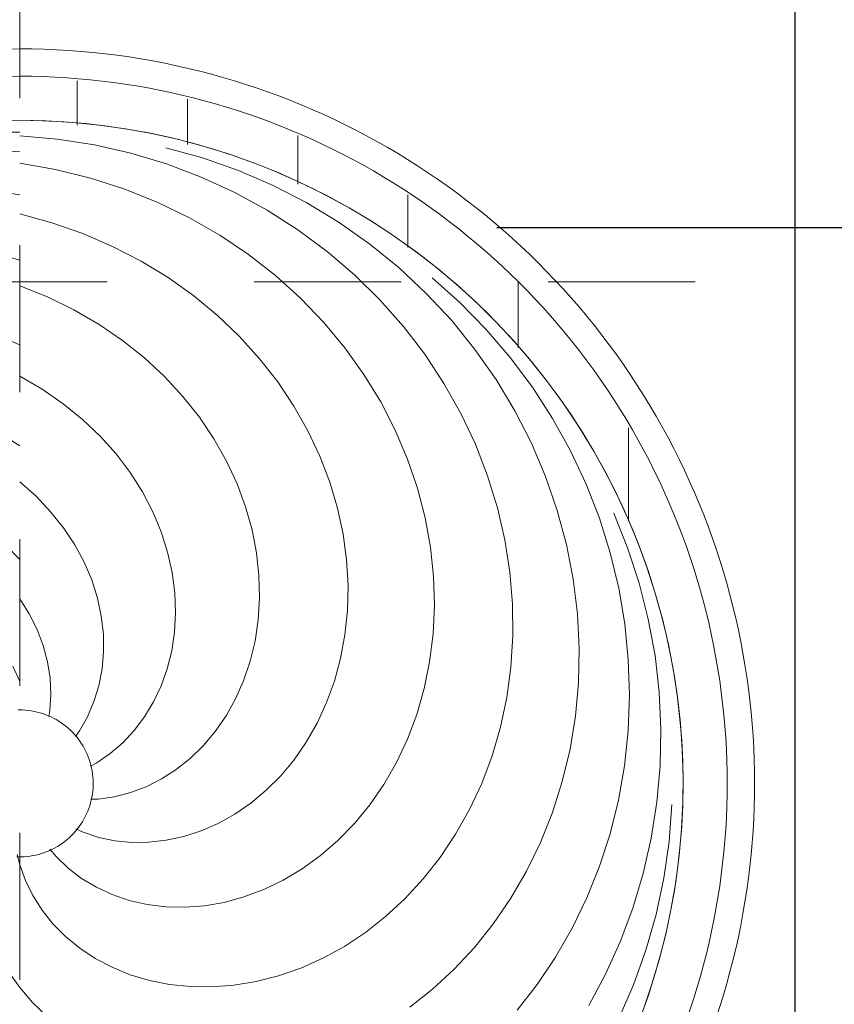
# Model space of a CAD drawing. Header units: metres. Extents: x -31 to 96, y -24 to 31.
# Tile 57 of 155: x -14.157 to -13.603, y 1.462 to 2.132. Entities that reach past the tile are written whole.
import ezdxf

# ---------------------------------------------------------------- set-up
doc = ezdxf.new("R2010")
doc.units = ezdxf.units.M
doc.linetypes.add('Oculta', pattern=[0.007144, 0.004763, -0.002381])
for name, color, linetype, lineweight in [('A-CLNG-PATT', 13, 'Continuous', 18), ('A-DETL-HDLN', 90, 'Oculta', 18), ('E-LITE-EQPM', 33, 'Continuous', 18)]:
    doc.layers.add(name, color=color, linetype=linetype, lineweight=lineweight)
pattern_1 = [(0, (-1.609, -14.157), (0, 0.075), [])]

# ---------------------------------------------------------------- blocks, each defined once
blk = doc.blocks.new('FP_32-PLANTA DE TETO - LUMINOTÉCNICO')
at = {"layer": 'E-LITE-EQPM'}
for p, q in [((-0.1358, 0), (-0.14586, -0.0087)), ((-0.05215, 0), (-0.06281, -0.00385)), ((0.11857, -0.00649), (0.12886, 0)), ((0.19863, -0.01109), (0.2084, 0)), ((0.27148, -0.01528), (0.28031, 0)), ((0.33435, -0.0189), (0.34189, 0)), ((0.38488, -0.02182), (0.39083, 0)), ((0.42107, -0.02438), (0.4253, 0)), ((0.44179, -0.02554), (0.444, 0)), ((-0.06281, -0.00385), (-0.07313, -0.00893)), ((0.10791, -0.01182), (0.11857, -0.00649)), ((-0.14586, -0.0087), (-0.15525, -0.01857)), ((-0.07313, -0.00893), (-0.08301, -0.01521)), ((0.097, -0.01596), (0.10791, -0.01182)), ((0.18818, -0.02106), (0.19863, -0.01109)), ((-0.08301, -0.01521), (-0.09232, -0.02265)), ((0.04867, -0.01989), (0.05284, -0.02059)), ((0.07481, -0.02066), (0.08593, -0.01891)), ((0.08593, -0.01891), (0.097, -0.01596)), ((0.26168, -0.02954), (0.27148, -0.01528)), ((0.32559, -0.03693), (0.33435, -0.0189)), ((-0.09232, -0.02265), (-0.10097, -0.0312)), ((-0.0466, -0.02475), (-0.05444, -0.03296)), ((-0.04152, -0.02049), (-0.0466, -0.02475)), ((0.05284, -0.02059), (0.06374, -0.02122)), ((0.06374, -0.02122), (0.07481, -0.02066)), ((0.17715, -0.02987), (0.18818, -0.02106)), ((0.3775, -0.04293), (0.38488, -0.02182)), ((0.41519, -0.04823), (0.42107, -0.02438)), ((0.43785, -0.0508), (0.44179, -0.02554)), ((-0.10097, -0.0312), (-0.10886, -0.0408)), ((-0.05444, -0.03296), (-0.06143, -0.04213)), ((0.16565, -0.03748), (0.17715, -0.02987)), ((0.25101, -0.04272), (0.26168, -0.02954)), ((-0.02778, -0.0382), (-0.03005, -0.04322)), ((0.03518, -0.03801), (0.03897, -0.04072)), ((0.15379, -0.04386), (0.16565, -0.03748)), ((0.3157, -0.05399), (0.32559, -0.03693)), ((-0.10886, -0.0408), (-0.11588, -0.05138)), ((-0.06143, -0.04213), (-0.06748, -0.05218)), ((-0.03005, -0.04322), (-0.0335, -0.05378)), ((0.03897, -0.04072), (0.04858, -0.04611)), ((0.04858, -0.04611), (0.05887, -0.0505)), ((0.14168, -0.049), (0.15379, -0.04386)), ((0.23956, -0.05475), (0.25101, -0.04272)), ((0.36876, -0.06324), (0.3775, -0.04293)), ((-0.11588, -0.05138), (-0.12195, -0.06287)), ((-0.06748, -0.05218), (-0.0725, -0.06302)), ((-0.00761, -0.04835), (-0.00744, -0.05343)), ((-0.00744, -0.05343), (-0.00585, -0.06441)), ((0.01497, -0.04816), (0.01731, -0.05252)), ((0.01731, -0.05252), (0.02357, -0.06164)), ((0.05887, -0.0505), (0.06974, -0.05382)), ((0.11712, -0.05552), (0.12941, -0.05289)), ((0.12941, -0.05289), (0.14168, -0.049)), ((0.40772, -0.07145), (0.41519, -0.04823)), ((0.4322, -0.07564), (0.43785, -0.0508)), ((-0.0335, -0.05378), (-0.0358, -0.06482)), ((0.06974, -0.05382), (0.0811, -0.05603)), ((0.0811, -0.05603), (0.09285, -0.05706)), ((0.09285, -0.05706), (0.10489, -0.0569)), ((0.10489, -0.0569), (0.11712, -0.05552)), ((0.22745, -0.06558), (0.23956, -0.05475)), ((0.30475, -0.07), (0.3157, -0.05399)), ((-0.12195, -0.06287), (-0.12698, -0.07518)), ((-0.0725, -0.06302), (-0.07644, -0.07456)), ((-0.0358, -0.06482), (-0.03693, -0.07622)), ((-0.00585, -0.06441), (-0.00304, -0.0753)), ((0.02357, -0.06164), (0.0309, -0.07015)), ((0.21476, -0.07517), (0.22745, -0.06558)), ((0.35873, -0.08264), (0.36876, -0.06324)), ((0.0309, -0.07015), (0.03923, -0.07796)), ((0.29284, -0.08489), (0.30475, -0.07)), ((0.39872, -0.0939), (0.40772, -0.07145)), ((-0.12698, -0.07518), (-0.1309, -0.08822)), ((-0.07644, -0.07456), (-0.07921, -0.0867)), ((-0.03693, -0.07622), (-0.03685, -0.08789)), ((-0.00304, -0.0753), (0.00099, -0.08601)), ((0.03923, -0.07796), (0.0485, -0.08497)), ((0.20162, -0.0835), (0.21476, -0.07517)), ((0.42488, -0.09993), (0.4322, -0.07564)), ((-0.07921, -0.0867), (-0.08077, -0.09933)), ((0.00099, -0.08601), (0.00622, -0.09643)), ((0.0485, -0.08497), (0.05864, -0.09111)), ((0.18814, -0.09053), (0.20162, -0.0835)), ((0.28008, -0.09861), (0.29284, -0.08489)), ((0.34749, -0.10105), (0.35873, -0.08264)), ((-0.1309, -0.08822), (-0.13364, -0.1019)), ((-0.03685, -0.08789), (-0.03553, -0.09972)), ((0.05864, -0.09111), (0.06957, -0.09628)), ((0.17442, -0.09625), (0.18814, -0.09053)), ((-0.08077, -0.09933), (-0.08107, -0.11236)), ((-0.03553, -0.09972), (-0.03296, -0.11159)), ((0.00622, -0.09643), (0.01263, -0.10643)), ((0.06957, -0.09628), (0.08122, -0.10043)), ((0.08122, -0.10043), (0.09348, -0.10349)), ((0.16058, -0.10066), (0.17442, -0.09625)), ((0.26657, -0.11109), (0.28008, -0.09861)), ((0.38826, -0.11548), (0.39872, -0.0939)), ((0.41594, -0.12356), (0.42488, -0.09993)), ((0.42901, -0.12442), (0.43593, -0.09949)), ((-0.13364, -0.1019), (-0.13514, -0.1161)), ((0.01263, -0.10643), (0.02017, -0.11593)), ((0.09348, -0.10349), (0.10626, -0.10539)), ((0.10626, -0.10539), (0.11947, -0.1061)), ((0.11947, -0.1061), (0.133, -0.10557)), ((0.133, -0.10557), (0.14674, -0.10376)), ((0.14674, -0.10376), (0.16058, -0.10066)), ((0.33514, -0.11839), (0.34749, -0.10105)), ((-0.08107, -0.11236), (-0.08007, -0.12565)), ((-0.03296, -0.11159), (-0.02913, -0.1234)), ((0.25241, -0.12228), (0.26657, -0.11109)), ((-0.13514, -0.1161), (-0.13534, -0.13073)), ((0.02017, -0.11593), (0.02881, -0.12482)), ((0.32176, -0.13457), (0.33514, -0.11839)), ((0.37641, -0.13607), (0.38826, -0.11548)), ((-0.08007, -0.12565), (-0.07774, -0.13911)), ((-0.02913, -0.1234), (-0.02406, -0.13503)), ((0.02881, -0.12482), (0.03849, -0.13299)), ((0.23771, -0.13216), (0.25241, -0.12228)), ((0.40546, -0.1464), (0.41594, -0.12356)), ((0.42041, -0.1488), (0.42901, -0.12442)), ((-0.13534, -0.13073), (-0.13421, -0.14567)), ((0.03849, -0.13299), (0.04915, -0.14036)), ((0.22259, -0.14069), (0.23771, -0.13216)), ((-0.07774, -0.13911), (-0.07407, -0.1526)), ((-0.02406, -0.13503), (-0.01774, -0.14637)), ((0.04915, -0.14036), (0.06072, -0.14683)), ((0.20716, -0.14785), (0.22259, -0.14069)), ((0.30745, -0.14953), (0.32176, -0.13457)), ((0.36326, -0.1556), (0.37641, -0.13607)), ((-0.13421, -0.14567), (-0.13171, -0.16081)), ((-0.01774, -0.14637), (-0.0102, -0.15731)), ((0.06072, -0.14683), (0.07314, -0.15233)), ((0.39348, -0.16834), (0.40546, -0.1464)), ((-0.07407, -0.1526), (-0.06904, -0.16601)), ((0.07314, -0.15233), (0.08631, -0.15678)), ((0.17585, -0.15805), (0.19154, -0.15364)), ((0.19154, -0.15364), (0.20716, -0.14785)), ((0.29233, -0.16321), (0.30745, -0.14953)), ((0.41016, -0.17249), (0.42041, -0.1488)), ((-0.13171, -0.16081), (-0.12781, -0.17602)), ((-0.0102, -0.15731), (-0.00148, -0.16775)), ((0.08631, -0.15678), (0.10014, -0.16011)), ((0.10014, -0.16011), (0.11455, -0.16225)), ((0.16019, -0.16109), (0.17585, -0.15805)), ((0.34892, -0.17395), (0.36326, -0.1556)), ((-0.06904, -0.16601), (-0.06266, -0.17923)), ((0.11455, -0.16225), (0.12943, -0.16316)), ((0.12943, -0.16316), (0.14468, -0.16279)), ((0.14468, -0.16279), (0.16019, -0.16109)), ((0.2765, -0.17555), (0.29233, -0.16321)), ((-0.00148, -0.16775), (0.00838, -0.17758)), ((0.33347, -0.19105), (0.34892, -0.17395)), ((0.38009, -0.18927), (0.39348, -0.16834)), ((0.39834, -0.19538), (0.41016, -0.17249)), ((-0.12781, -0.17602), (-0.12252, -0.19119)), ((-0.06266, -0.17923), (-0.05494, -0.19212)), ((0.00838, -0.17758), (0.01935, -0.18669)), ((0.26006, -0.18653), (0.2765, -0.17555)), ((0.01935, -0.18669), (0.03135, -0.19499)), ((0.24314, -0.1961), (0.26006, -0.18653)), ((-0.12252, -0.19119), (-0.11582, -0.20619)), ((-0.05494, -0.19212), (-0.04591, -0.20457)), ((0.31703, -0.20683), (0.33347, -0.19105)), ((0.36539, -0.20909), (0.38009, -0.18927)), ((0.03135, -0.19499), (0.04432, -0.20239)), ((0.22586, -0.20424), (0.24314, -0.1961)), ((0.38501, -0.21735), (0.39834, -0.19538)), ((-0.11582, -0.20619), (-0.10771, -0.22091)), ((-0.04591, -0.20457), (-0.0356, -0.21647)), ((0.04432, -0.20239), (0.0582, -0.2088)), ((0.20832, -0.21094), (0.22586, -0.20424)), ((0.2997, -0.22121), (0.31703, -0.20683)), ((0.0582, -0.2088), (0.07289, -0.21413)), ((0.07289, -0.21413), (0.08832, -0.21832)), ((0.19065, -0.21619), (0.20832, -0.21094)), ((0.34945, -0.22771), (0.36539, -0.20909)), ((-0.10771, -0.22091), (-0.09823, -0.23521)), ((-0.0356, -0.21647), (-0.02404, -0.2277)), ((0.08832, -0.21832), (0.10438, -0.2213)), ((0.15539, -0.22239), (0.17297, -0.22)), ((0.17297, -0.22), (0.19065, -0.21619)), ((0.37024, -0.23829), (0.38501, -0.21735)), ((-0.02404, -0.2277), (-0.0113, -0.23814)), ((0.10438, -0.2213), (0.12099, -0.223)), ((0.12099, -0.223), (0.13802, -0.22338)), ((0.13802, -0.22338), (0.15539, -0.22239)), ((0.28161, -0.23415), (0.2997, -0.22121)), ((0.33238, -0.24505), (0.34945, -0.22771)), ((0.26288, -0.24559), (0.28161, -0.23415)), ((-0.09823, -0.23521), (-0.0874, -0.24899)), ((-0.0113, -0.23814), (0.00257, -0.2477)), ((0.35412, -0.25809), (0.37024, -0.23829)), ((0.00257, -0.2477), (0.0175, -0.25628)), ((0.24363, -0.25551), (0.26288, -0.24559)), ((0.3143, -0.26102), (0.33238, -0.24505)), ((-0.0874, -0.24899), (-0.07525, -0.26213)), ((0.0175, -0.25628), (0.0334, -0.26377)), ((0.22398, -0.26387), (0.24363, -0.25551)), ((0.2953, -0.27555), (0.3143, -0.26102)), ((0.33674, -0.27665), (0.35412, -0.25809)), ((-0.14916, -0.26543), (-0.13692, -0.28085)), ((-0.07525, -0.26213), (-0.06183, -0.27451)), ((0.0334, -0.26377), (0.0502, -0.27009)), ((0.20407, -0.27066), (0.22398, -0.26387)), ((-0.06183, -0.27451), (-0.0472, -0.28602)), ((0.0502, -0.27009), (0.06779, -0.27516)), ((0.18402, -0.27588), (0.20407, -0.27066)), ((-0.13692, -0.28085), (-0.12331, -0.29554)), ((0.06779, -0.27516), (0.08608, -0.27891)), ((0.08608, -0.27891), (0.10495, -0.28127)), ((0.10495, -0.28127), (0.1243, -0.28219)), ((0.14401, -0.28162), (0.16396, -0.27953)), ((0.16396, -0.27953), (0.18402, -0.27588)), ((0.27551, -0.2886), (0.2953, -0.27555)), ((0.3182, -0.2939), (0.33674, -0.27665)), ((0.33038, -0.29961), (0.34725, -0.28068)), ((-0.0472, -0.28602), (-0.03143, -0.29655)), ((0.1243, -0.28219), (0.14401, -0.28162)), ((0.25505, -0.30011), (0.27551, -0.2886)), ((0.29862, -0.30974), (0.3182, -0.2939)), ((-0.12331, -0.29554), (-0.1084, -0.3094)), ((-0.03143, -0.29655), (-0.01459, -0.30602)), ((0.23404, -0.31003), (0.25505, -0.30011)), ((0.31228, -0.31735), (0.33038, -0.29961)), ((-0.01459, -0.30602), (0.00323, -0.31432)), ((-0.1084, -0.3094), (-0.09223, -0.32231)), ((0.00323, -0.31432), (0.02195, -0.32136)), ((0.21262, -0.31836), (0.23404, -0.31003)), ((0.2781, -0.32411), (0.29862, -0.30974)), ((0.02195, -0.32136), (0.04146, -0.32708)), ((0.1909, -0.32505), (0.21262, -0.31836)), ((0.29306, -0.3338), (0.31228, -0.31735)), ((-0.09223, -0.32231), (-0.07488, -0.33417)), ((0.04146, -0.32708), (0.06166, -0.3314)), ((0.16902, -0.33011), (0.1909, -0.32505)), ((0.25676, -0.33695), (0.2781, -0.32411)), ((-0.07488, -0.33417), (-0.05643, -0.34487)), ((0.06166, -0.3314), (0.08245, -0.33425)), ((0.08245, -0.33425), (0.1037, -0.33559)), ((0.12529, -0.33536), (0.14711, -0.33355)), ((0.14711, -0.33355), (0.16902, -0.33011)), ((0.27282, -0.34889), (0.29306, -0.3338)), ((-0.15116, -0.33852), (-0.13365, -0.35212)), ((0.1037, -0.33559), (0.12529, -0.33536)), ((0.23473, -0.34819), (0.25676, -0.33695)), ((-0.05643, -0.34487), (-0.03698, -0.35433)), ((0.21212, -0.35781), (0.23473, -0.34819)), ((-0.13365, -0.35212), (-0.11501, -0.3646)), ((-0.03698, -0.35433), (-0.01661, -0.36246)), ((0.25165, -0.36256), (0.27282, -0.34889)), ((0.18908, -0.36576), (0.21212, -0.35781)), ((-0.11501, -0.3646), (-0.09534, -0.37588)), ((-0.01661, -0.36246), (0.00457, -0.36917)), ((0.16573, -0.37203), (0.18908, -0.36576)), ((0.22968, -0.37473), (0.25165, -0.36256)), ((0.00457, -0.36917), (0.02645, -0.37441)), ((0.02645, -0.37441), (0.04892, -0.3781)), ((0.1422, -0.3766), (0.16573, -0.37203)), ((0.20701, -0.38535), (0.22968, -0.37473)), ((-0.09534, -0.37588), (-0.07471, -0.38586)), ((0.04892, -0.3781), (0.07185, -0.3802)), ((0.07185, -0.3802), (0.09513, -0.38067)), ((0.09513, -0.38067), (0.11862, -0.37948)), ((0.11862, -0.37948), (0.1422, -0.3766)), ((-0.14787, -0.38711), (-0.12667, -0.39857)), ((-0.07471, -0.38586), (-0.05323, -0.39446)), ((0.18376, -0.39439), (0.20701, -0.38535)), ((-0.05323, -0.39446), (-0.031, -0.40163)), ((0.16006, -0.4018), (0.18376, -0.39439)), ((-0.12667, -0.39857), (-0.10459, -0.40862)), ((-0.031, -0.40163), (-0.00813, -0.4073)), ((0.13603, -0.40756), (0.16006, -0.4018)), ((-0.15687, -0.40756), (-0.13391, -0.41759)), ((-0.10459, -0.40862), (-0.08173, -0.41721)), ((-0.00813, -0.4073), (0.01527, -0.41142)), ((0.11179, -0.41165), (0.13603, -0.40756)), ((0.16361, -0.41361), (0.1871, -0.40414)), ((0.01527, -0.41142), (0.03909, -0.41394)), ((0.03909, -0.41394), (0.0632, -0.41483)), ((0.0632, -0.41483), (0.08747, -0.41408)), ((0.08747, -0.41408), (0.11179, -0.41165)), ((0.13955, -0.42147), (0.16361, -0.41361)), ((-0.13391, -0.41759), (-0.11027, -0.42607)), ((-0.08173, -0.41721), (-0.05821, -0.42426)), ((0.11506, -0.4277), (0.13955, -0.42147)), ((-0.11027, -0.42607), (-0.08606, -0.43297)), ((-0.05821, -0.42426), (-0.03414, -0.42973)), ((0.09025, -0.43225), (0.11506, -0.4277)), ((-0.08606, -0.43297), (-0.06139, -0.43824)), ((-0.03414, -0.42973), (-0.00963, -0.43358)), ((-0.00963, -0.43358), (0.01518, -0.43577)), ((0.04019, -0.43629), (0.06525, -0.43512)), ((0.06525, -0.43512), (0.09025, -0.43225)), ((-0.06139, -0.43824), (-0.03639, -0.44184)), ((-0.03639, -0.44184), (-0.01117, -0.44377)), ((0.01518, -0.43577), (0.04019, -0.43629))]:
    blk.add_line(p, q, dxfattribs=at)
at = {"layer": 'E-LITE-EQPM', "flags": 128}
blk.add_lwpolyline([(0.45458, 0), (0.45422, -0.01805), (0.45314, -0.03607), (0.45133, -0.05403), (0.44881, -0.07191), (0.44558, -0.08967), (0.44164, -0.10729), (0.437, -0.12473), (0.43167, -0.14198), (0.42565, -0.159), (0.41895, -0.17576), (0.41159, -0.19225), (0.40357, -0.20842), (0.39492, -0.22427), (0.38564, -0.23975), (0.37574, -0.25485), (0.36525, -0.26954), (0.35419, -0.28381), (0.34256, -0.29761), (0.33038, -0.31094), (0.31769, -0.32378), (0.30449, -0.33609), (0.29081, -0.34787), (0.27667, -0.35909), (0.26209, -0.36974), (0.24709, -0.3798), (0.23171, -0.38925), (0.21596, -0.39807), (0.19987, -0.40626), (0.18347, -0.4138), (0.16678, -0.42068), (0.14983, -0.42688), (0.13264, -0.4324), (0.11524, -0.43723), (0.09767, -0.44136), (0.07994, -0.44478), (0.0621, -0.44749), (0.04415, -0.44949), (0.02615, -0.45077), (0.0081, -0.45132), (-0.00995, -0.45116), (-0.02798, -0.45027), (-0.04596, -0.44866), (-0.06386, -0.44634), (-0.08166, -0.4433), (-0.09932, -0.43955), (-0.11681, -0.43509), (-0.13412, -0.42995), (-0.1512, -0.42411)], dxfattribs=at)
blk = doc.blocks.new('FP_33-PLANTA DE TETO - LUMINOTÉCNICO')
at = {"layer": 'E-LITE-EQPM'}
for p, q in [((0.35938, 0), (0.36499, 0.02039)), ((0.40376, 0), (0.40753, 0.02259)), ((0.43319, 0), (0.43499, 0.02362)), ((0.44657, 0), (0.44651, 0.02094)), ((0.23289, 0), (0.24171, 0.01387)), ((0.3017, 0), (0.30915, 0.01783)), ((-0.12532, 0.00742), (-0.1358, 0)), ((0.15553, 0), (0.16539, 0.00941)), ((-0.04528, 0.00164), (-0.05215, 0)), ((0.07251, 0), (0.08309, 0.00465))]:
    blk.add_line(p, q, dxfattribs=at)
at = {"layer": 'E-LITE-EQPM', "flags": 128}
blk.add_lwpolyline([(0.45447, 0.00975), (0.45458, 0)], dxfattribs=at)
blk = doc.blocks.new('PENDENTE-BACIA-SALAS_0002 - 600 diameter-V31-PLANTA DE TETO - LUMINOTÉCNICO')
at = {"layer": 'E-LITE-EQPM'}
h = blk.add_hatch(dxfattribs=at)
h.set_pattern_fill('FP_12', color=256, style=0, pattern_type=2)
h.set_pattern_definition(pattern_1)
h.paths.add_polyline_path([(-0.47812, 0), (-0.44812, 0), (-0.44196, 0.07429), (-0.4227, 0.14875), (-0.3917, 0.21791), (-0.35295, 0.27722), (-0.30246, 0.33207), (-0.24364, 0.37785), (-0.17808, 0.41333), (-0.10649, 0.43772), (-0.0318, 0.44981), (0.04506, 0.44905), (0.11749, 0.43635), (0.18863, 0.41112), (0.25009, 0.37785), (0.30892, 0.33207), (0.35993, 0.27643), (0.40018, 0.21482), (0.43023, 0.14613), (0.44879, 0.06981), (0.45458, 0), (0.48458, 0), (0.47865, 0.0753), (0.45899, 0.15364), (0.42935, 0.22305), (0.38921, 0.28696), (0.33956, 0.34381), (0.28164, 0.39219), (0.21686, 0.43091), (0.14682, 0.45903), (0.07832, 0.47544), (0.00323, 0.48135), (-0.07499, 0.47472), (-0.14552, 0.45779), (-0.2153, 0.42889), (-0.28362, 0.38608), (-0.33795, 0.33941), (-0.38668, 0.28214), (-0.42719, 0.21482), (-0.45488, 0.14742), (-0.47263, 0.06981), (-0.47434, 0.04802)], flags=0)
h = blk.add_hatch(dxfattribs=at)
h.set_pattern_fill('FP_12', color=256, style=0, pattern_type=2)
h.set_pattern_definition(pattern_1)
h.paths.add_polyline_path([(-0.47812, 0), (-0.47219, -0.0753), (-0.45253, -0.15364), (-0.42289, -0.22305), (-0.38275, -0.28696), (-0.33311, -0.34381), (-0.27518, -0.39219), (-0.2104, -0.43091), (-0.14036, -0.45903), (-0.07186, -0.47544), (0.00323, -0.48135), (0.08145, -0.47472), (0.15197, -0.45779), (0.22176, -0.42889), (0.29008, -0.38608), (0.34441, -0.33941), (0.39314, -0.28214), (0.43365, -0.21482), (0.46134, -0.14742), (0.47908, -0.06981), (0.48458, 0), (0.45458, 0), (0.44842, -0.07429), (0.42916, -0.14875), (0.39816, -0.21791), (0.35941, -0.27722), (0.30892, -0.33207), (0.25009, -0.37785), (0.18453, -0.41333), (0.11107, -0.43803), (0.03825, -0.44981), (-0.0386, -0.44905), (-0.10757, -0.43754), (-0.18217, -0.41112), (-0.24364, -0.37785), (-0.30526, -0.32903), (-0.35532, -0.2736), (-0.39372, -0.21482), (-0.42377, -0.14613), (-0.44234, -0.06981), (-0.44812, 0), (-0.47219, 0)], flags=0)
at = {"layer": 'E-LITE-EQPM', "flags": 128}
for points in [[(-0.04677, 0), (-0.04673, 0.002)], [(0.05322, 0.00108), (0.05323, 0)], [(0.05323, 0), (0.05319, -0.002), (0.05307, -0.004), (0.05287, -0.00599), (0.05259, -0.00797), (0.05223, -0.00993), (0.0518, -0.01189), (0.05128, -0.01382), (0.05069, -0.01573), (0.05002, -0.01761), (0.04928, -0.01947), (0.04847, -0.0213), (0.04758, -0.02309), (0.04662, -0.02484), (0.04559, -0.02656), (0.0445, -0.02823), (0.04333, -0.02986), (0.04211, -0.03144), (0.04082, -0.03297), (0.03947, -0.03445), (0.03806, -0.03587), (0.0366, -0.03723), (0.03509, -0.03854), (0.03352, -0.03978), (0.03191, -0.04096), (0.03024, -0.04207), (0.02854, -0.04312), (0.0268, -0.0441), (0.02501, -0.04501), (0.0232, -0.04584), (0.02135, -0.0466), (0.01947, -0.04729), (0.01756, -0.0479), (0.01564, -0.04844), (0.01369, -0.04889), (0.01173, -0.04927), (0.00975, -0.04957), (0.00776, -0.04979), (0.00577, -0.04994), (0.00377, -0.05), (0.00177, -0.04998), (-0.00023, -0.04988), (-0.00222, -0.0497), (-0.0042, -0.04944), (-0.00617, -0.04911), (-0.00813, -0.04869), (-0.01007, -0.0482), (-0.01199, -0.04763), (-0.01388, -0.04698), (-0.01574, -0.04626), (-0.01758, -0.04546), (-0.01938, -0.0446), (-0.02114, -0.04366), (-0.02287, -0.04265), (-0.02456, -0.04157), (-0.0262, -0.04042), (-0.02779, -0.03922), (-0.02933, -0.03794), (-0.03082, -0.03661), (-0.03226, -0.03522), (-0.03364, -0.03377), (-0.03496, -0.03227), (-0.03622, -0.03072), (-0.03742, -0.02912), (-0.03855, -0.02747), (-0.03962, -0.02578), (-0.04061, -0.02404), (-0.04154, -0.02227), (-0.04239, -0.02046), (-0.04317, -0.01862), (-0.04388, -0.01675), (-0.04451, -0.01485), (-0.04507, -0.01293), (-0.04555, -0.01099), (-0.04595, -0.00903), (-0.04627, -0.00706), (-0.04651, -0.00507), (-0.04668, -0.00308), (-0.04676, -0.00108), (-0.04677, 0)]]:
    blk.add_lwpolyline(points, dxfattribs=at)
at = {"layer": 'E-LITE-EQPM'}
for radius, start, end in [(0.5, 0, 180), (0.48135, 0, 180), (0.45135, 0, 180), (0.5, 180, 0), (0.48135, 180, 0), (0.45135, 180, 0)]:
    blk.add_arc((0.00323, 0), radius, start, end, dxfattribs=at)
for name in ['FP_33-PLANTA DE TETO - LUMINOTÉCNICO', 'FP_32-PLANTA DE TETO - LUMINOTÉCNICO']:
    blk.add_blockref(name, (0, 0), dxfattribs=at)

msp = doc.modelspace()

# ---------------------------------------------------------------- hatches: boundary and pattern name
at = {"layer": 'A-CLNG-PATT', "lineweight": 25}
h = msp.add_hatch(dxfattribs=at)
h.set_pattern_fill('FP_9', color=256, style=0, pattern_type=2)
h.set_pattern_definition([(180, (5.745, 0.74), (8e-17, 0.625), []), (90, (5.745, 0.74), (0.625, -4e-17), [])])
h.paths.add_polyline_path([(-15.5046, -0.50073), (-11.1296, -0.50073), (-11.1296, 3.86541), (-7.99889, 3.86541), (-7.99889, 4.46001), (-7.38929, 4.46001), (-7.38929, 3.86541), (-7.3796, 3.86541), (-7.3796, 28.24041), (-17.3796, 28.24041), (-17.3796, 3.86541), (-15.5046, 3.86541), (-15.5046, 0.1802)], flags=0)
h.paths.add_polyline_path([(-14.15713, -0.23794), (-14.23535, -0.23179), (-14.31472, -0.2122), (-14.38413, -0.18345), (-14.45102, -0.14245), (-14.51393, -0.0877), (-14.56164, -0.03184), (-14.60263, 0.03506), (-14.63266, 0.10755), (-14.65122, 0.18697), (-14.65713, 0.26205), (-14.65098, 0.34027), (-14.63056, 0.42163), (-14.60263, 0.48905), (-14.55902, 0.55902), (-14.51068, 0.61561), (-14.45102, 0.66656), (-14.38413, 0.70756), (-14.30859, 0.73831), (-14.23142, 0.75621), (-14.15713, 0.76205), (-14.07892, 0.7559), (-13.99955, 0.73631), (-13.93014, 0.70756), (-13.86324, 0.66656), (-13.80358, 0.61561), (-13.75262, 0.55595), (-13.70971, 0.4844), (-13.68161, 0.41656), (-13.66304, 0.33714), (-13.65739, 0.25881), (-13.66416, 0.1802), (-13.68161, 0.10755), (-13.71163, 0.03506), (-13.75525, -0.03491), (-13.80358, -0.0915), (-13.86736, -0.14498), (-13.93014, -0.18345), (-14.00262, -0.21347), (-14.08284, -0.2321), (-14.10911, -0.23416)], flags=0)
h.paths.add_polyline_path([(-13.20526, 0.3784), (-13.33549, 0.3784), (-13.33549, 0.5384), (-13.17549, 0.5384), (-13.17549, 0.3784), (-13.18987, 0.3784)], flags=0)
h.paths.add_polyline_path([(-15.127, 0.3784), (-15.13878, 0.3784), (-15.13878, 0.5384), (-14.97878, 0.5384), (-14.97878, 0.3784), (-15.11719, 0.3784)], flags=0)
h.paths.add_polyline_path([(-14.15713, 1.11206), (-14.23535, 1.11821), (-14.31511, 1.13797), (-14.38413, 1.16655), (-14.45102, 1.20755), (-14.51068, 1.2585), (-14.56164, 1.31816), (-14.60263, 1.38506), (-14.63266, 1.45755), (-14.65122, 1.53697), (-14.65713, 1.61205), (-14.65098, 1.69027), (-14.63266, 1.76656), (-14.60263, 1.83905), (-14.55902, 1.90902), (-14.51068, 1.96561), (-14.45102, 2.01656), (-14.38413, 2.05756), (-14.30859, 2.08831), (-14.23142, 2.10621), (-14.15713, 2.11205), (-14.07892, 2.1059), (-13.99955, 2.08631), (-13.93014, 2.05756), (-13.86324, 2.01656), (-13.80358, 1.96561), (-13.75262, 1.90595), (-13.71163, 1.83905), (-13.68161, 1.76656), (-13.66304, 1.68714), (-13.65713, 1.61205), (-13.66404, 1.53071), (-13.68161, 1.45755), (-13.71163, 1.38506), (-13.75525, 1.31509), (-13.80358, 1.2585), (-13.86736, 1.20502), (-13.93014, 1.16655), (-14.00262, 1.13653), (-14.08284, 1.1179), (-14.10911, 1.11584)], flags=0)
h.paths.add_polyline_path([(-14.98098, 1.6234), (-15.13878, 1.6234), (-15.13878, 1.7834), (-14.97878, 1.7834), (-14.97878, 1.6234)], flags=0)
h.paths.add_polyline_path([(-13.30014, 1.6234), (-13.33549, 1.6234), (-13.33549, 1.7834), (-13.17549, 1.7834), (-13.17549, 1.6234), (-13.29226, 1.6234)], flags=0)
h.paths.add_polyline_path([(-14.15713, 2.46475), (-14.23535, 2.47091), (-14.31472, 2.4905), (-14.38413, 2.51925), (-14.45102, 2.56025), (-14.51068, 2.6112), (-14.56164, 2.67086), (-14.60263, 2.73776), (-14.63266, 2.81025), (-14.65122, 2.88967), (-14.65713, 2.96475), (-14.65098, 3.04297), (-14.63266, 3.11926), (-14.60263, 3.19175), (-14.55902, 3.26172), (-14.51068, 3.31831), (-14.45102, 3.36926), (-14.38413, 3.41026), (-14.30859, 3.44101), (-14.23142, 3.45891), (-14.15713, 3.46475), (-14.07892, 3.4586), (-13.99955, 3.43901), (-13.93014, 3.41026), (-13.86324, 3.36926), (-13.80358, 3.31831), (-13.75262, 3.25865), (-13.71163, 3.19175), (-13.68161, 3.11926), (-13.66304, 3.03984), (-13.65713, 2.96475), (-13.66404, 2.88341), (-13.68161, 2.81025), (-13.71163, 2.73776), (-13.75525, 2.66779), (-13.80358, 2.6112), (-13.86736, 2.55772), (-13.93014, 2.51925), (-14.00262, 2.48923), (-14.08284, 2.4706), (-14.10911, 2.46853)], flags=0)
h.paths.add_polyline_path([(-14.98878, 2.8684), (-15.13878, 2.8684), (-15.13814, 3.0284), (-14.97878, 3.0284), (-14.97878, 2.8684), (-14.98098, 2.8684)], flags=0)
h.paths.add_polyline_path([(-13.29186, 2.8684), (-13.33549, 2.8684), (-13.33549, 3.0284), (-13.17549, 3.0284), (-13.17549, 2.8684), (-13.28149, 2.8684)], flags=0)
h.paths.add_polyline_path([(-16.7546, 3.86581), (-17.3642, 3.86581), (-17.3642, 4.47541), (-16.7546, 4.47541)], flags=0)
h.paths.add_polyline_path([(-14.2496, 3.86612), (-14.2496, 4.47572), (-13.64, 4.47572), (-13.64, 3.86612), (-13.66404, 3.86612)], flags=0)
h.paths.add_polyline_path([(-11.1296, 3.88612), (-11.1296, 4.49572), (-10.52, 4.49572), (-10.52, 3.88612), (-11.10959, 3.88612)], flags=0)
h.paths.add_polyline_path([(-11.2894, 4.76009), (-11.43655, 4.76009), (-11.43655, 4.94009), (-11.3794, 4.94009), (-11.3794, 5.0374), (-11.2894, 5.0374), (-11.2894, 4.94009), (-11.23655, 4.94009), (-11.23655, 4.76009), (-11.2833, 4.76009)], flags=0)
h.paths.add_polyline_path([(-11.3794, 4.80955), (-11.2833, 4.80955), (-11.2833, 4.89955), (-11.3833, 4.89955), (-11.3833, 4.80955)], flags=0)
h.paths.add_polyline_path([(-11.2833, 5.04041), (-11.58727, 5.04041), (-11.58727, 5.52041), (-11.54789, 5.52041), (-11.54789, 5.52475), (-11.06789, 5.52475), (-11.06789, 5.04475), (-11.07727, 5.04475), (-11.07727, 5.04041), (-11.23655, 5.04041)], flags=0)
h.paths.add_polyline_path([(-14.15713, 5.32857), (-14.23535, 5.33472), (-14.31472, 5.35431), (-14.38413, 5.38306), (-14.45102, 5.42406), (-14.51068, 5.47501), (-14.56164, 5.53467), (-14.60263, 5.60157), (-14.63266, 5.67406), (-14.65122, 5.75348), (-14.65713, 5.82857), (-14.65098, 5.90678), (-14.63266, 5.98307), (-14.60263, 6.05556), (-14.55902, 6.12553), (-14.51068, 6.18212), (-14.4469, 6.2356), (-14.38413, 6.27407), (-14.31164, 6.30409), (-14.23142, 6.32272), (-14.15713, 6.32856), (-14.07892, 6.32241), (-13.99915, 6.30265), (-13.93014, 6.27407), (-13.86324, 6.23307), (-13.80358, 6.18212), (-13.75262, 6.12246), (-13.71163, 6.05556), (-13.68161, 5.98307), (-13.66304, 5.90365), (-13.65713, 5.82857), (-13.66404, 5.74722), (-13.68161, 5.67406), (-13.71163, 5.60157), (-13.75525, 5.5316), (-13.80358, 5.47501), (-13.86324, 5.42406), (-13.93014, 5.38306), (-14.00262, 5.35304), (-14.08204, 5.33448), (-14.10302, 5.33283)], flags=0)
h.paths.add_polyline_path([(-14.98098, 5.3584), (-15.13878, 5.3584), (-15.13878, 5.5184), (-14.97878, 5.5184), (-14.97878, 5.3584)], flags=0)
h.paths.add_polyline_path([(-13.20526, 5.3584), (-13.33549, 5.3584), (-13.33549, 5.5184), (-13.17549, 5.5184), (-13.17549, 5.3584), (-13.2048, 5.3584)], flags=0)
h.paths.add_polyline_path([(-11.30293, 5.53541), (-11.39293, 5.53541), (-11.39293, 5.63272), (-11.45008, 5.63272), (-11.45008, 5.81272), (-11.25008, 5.81272), (-11.25008, 5.63272), (-11.30293, 5.63272), (-11.30293, 5.57236)], flags=0)
h.paths.add_polyline_path([(-11.30293, 5.67326), (-11.29683, 5.67326), (-11.29683, 5.76326), (-11.39683, 5.76326), (-11.39683, 5.67326), (-11.39293, 5.67326)], flags=0)
h.paths.add_polyline_path([(-15.0247, 6.60935), (-15.14157, 6.60935), (-15.14157, 6.76935), (-14.98157, 6.76935), (-14.98157, 6.60935), (-15.02201, 6.60935)], flags=0)
h.paths.add_polyline_path([(-13.29842, 6.60935), (-13.34157, 6.60935), (-13.34157, 6.76935), (-13.18157, 6.76935), (-13.18157, 6.60935), (-13.29834, 6.60935)], flags=0)
h.paths.add_polyline_path([(-14.15713, 6.68127), (-14.23535, 6.68742), (-14.31472, 6.70701), (-14.38413, 6.73576), (-14.45102, 6.77676), (-14.51068, 6.82771), (-14.56164, 6.88737), (-14.60263, 6.95427), (-14.63266, 7.02676), (-14.65122, 7.10618), (-14.65713, 7.18127), (-14.65098, 7.25948), (-14.63266, 7.33577), (-14.60263, 7.40826), (-14.55902, 7.47823), (-14.51068, 7.53482), (-14.4469, 7.5883), (-14.38413, 7.62677), (-14.31164, 7.65679), (-14.2496, 7.67169), (-14.2496, 8.03814), (-14.31472, 8.05431), (-14.38413, 8.08306), (-14.45102, 8.12406), (-14.51068, 8.17501), (-14.56164, 8.23467), (-14.60263, 8.30157), (-14.63266, 8.37406), (-14.65122, 8.45348), (-14.65713, 8.52857), (-14.65098, 8.60678), (-14.63176, 8.68525), (-14.60263, 8.75556), (-14.55902, 8.82553), (-14.51068, 8.88212), (-14.4469, 8.9356), (-14.38413, 8.97407), (-14.31164, 9.00409), (-14.23142, 9.02272), (-14.15713, 9.02856), (-14.07892, 9.02241), (-13.99915, 9.00265), (-13.93014, 8.97407), (-13.86324, 8.93307), (-13.80358, 8.88212), (-13.75262, 8.82246), (-13.71163, 8.75556), (-13.68161, 8.68307), (-13.66304, 8.60365), (-13.65713, 8.52857), (-13.66404, 8.44722), (-13.68161, 8.37406), (-13.71163, 8.30157), (-13.75198, 8.23572), (-13.64, 8.23572), (-13.64, 7.62612), (-13.92908, 7.62612), (-13.86324, 7.58577), (-13.80358, 7.53482), (-13.75262, 7.47516), (-13.71163, 7.40826), (-13.68161, 7.33577), (-13.66304, 7.25635), (-13.65713, 7.18127), (-13.66404, 7.09992), (-13.68161, 7.02676), (-13.71163, 6.95427), (-13.75525, 6.8843), (-13.80358, 6.82771), (-13.86736, 6.77423), (-13.93014, 6.73576), (-14.00262, 6.70574), (-14.08204, 6.68718), (-14.14186, 6.68247)], flags=0)
h.paths.add_polyline_path([(-7.38929, 7.61541), (-7.99889, 7.61541), (-7.99889, 8.22501), (-7.38929, 8.22501), (-7.38929, 7.62612)], flags=0)
h.paths.add_polyline_path([(-11.1296, 7.62612), (-11.1296, 8.23572), (-10.52, 8.23572), (-10.52, 7.62612)], flags=0)
h.paths.add_polyline_path([(-16.7546, 7.63081), (-17.3642, 7.63081), (-17.3642, 8.24041), (-16.7546, 8.24041), (-16.7546, 7.90258)], flags=0)
h.paths.add_polyline_path([(-13.24779, 7.85935), (-13.34157, 7.85935), (-13.34157, 8.01935), (-13.18157, 8.01935), (-13.18157, 7.85935), (-13.23557, 7.85935)], flags=0)
h.paths.add_polyline_path([(-15.04811, 7.85935), (-15.14157, 7.85935), (-15.14157, 8.01935), (-14.98157, 8.01935), (-14.98157, 7.85935), (-15.04779, 7.85935)], flags=0)
h.paths.add_polyline_path([(-15.01157, 9.10435), (-15.14157, 9.10435), (-15.14157, 9.26435), (-14.98157, 9.26435), (-14.98157, 9.10435), (-15.00957, 9.10435)], flags=0)
h.paths.add_polyline_path([(-13.23525, 9.10435), (-13.34157, 9.10435), (-13.34157, 9.26435), (-13.18157, 9.26435), (-13.18157, 9.10435), (-13.22506, 9.10435)], flags=0)
h.paths.add_polyline_path([(-10.51429, 11.35541), (-11.12389, 11.35541), (-11.12389, 11.96501), (-10.51429, 11.96501), (-10.51429, 11.36541)], flags=0)
h.paths.add_polyline_path([(-7.99889, 11.36541), (-7.99889, 11.97501), (-7.38929, 11.97501), (-7.38929, 11.36541)], flags=0)
h.paths.add_polyline_path([(-14.24196, 11.36734), (-14.24196, 11.97694), (-13.63236, 11.97694), (-13.63236, 11.36734), (-13.66404, 11.36734)], flags=0)
h.paths.add_polyline_path([(-17.17587, 11.38081), (-17.3642, 11.38081), (-17.3642, 11.99041), (-16.7546, 11.99041), (-16.7546, 11.38081)], flags=0)
h.paths.add_polyline_path([(-11.12389, 14.48041), (-11.12389, 15.09001), (-10.51429, 15.09001), (-10.51429, 14.48041)], flags=0)
h.paths.add_polyline_path([(-7.99889, 14.49041), (-7.99889, 15.10001), (-7.38929, 15.10001), (-7.38929, 14.49041)], flags=0)
h.paths.add_polyline_path([(-13.635, 14.49234), (-14.24196, 14.49234), (-14.24196, 15.10194), (-13.63236, 15.10194), (-13.63236, 14.49234)], flags=0)
h.paths.add_polyline_path([(-16.7546, 14.50581), (-17.3642, 14.50581), (-17.3642, 15.11541), (-16.7546, 15.11541), (-16.7546, 15.10194)], flags=0)
h.paths.add_polyline_path([(-11.12389, 17.60541), (-11.12389, 18.21501), (-10.51429, 18.21501), (-10.51429, 17.60541)], flags=0)
h.paths.add_polyline_path([(-7.38929, 17.61541), (-7.99889, 17.61541), (-7.99889, 18.22501), (-7.38929, 18.22501)], flags=0)
h.paths.add_polyline_path([(-13.635, 17.62498), (-14.2446, 17.62498), (-14.2446, 18.23458), (-13.635, 18.23458), (-13.635, 18.21501)], flags=0)
h.paths.add_polyline_path([(-17.3642, 17.63081), (-17.3642, 18.24041), (-16.7546, 18.24041), (-16.7546, 17.63081), (-17.17587, 17.63081)], flags=0)
h.paths.add_polyline_path([(-10.51429, 20.73041), (-11.12389, 20.73041), (-11.12389, 21.34001), (-10.51429, 21.34001), (-10.51429, 20.74041)], flags=0)
h.paths.add_polyline_path([(-7.38929, 20.74041), (-7.99889, 20.74041), (-7.99889, 21.35001), (-7.38929, 21.35001), (-7.38929, 20.74283)], flags=0)
h.paths.add_polyline_path([(-13.635, 20.74234), (-14.24196, 20.74234), (-14.24196, 21.35194), (-13.63236, 21.35194), (-13.63236, 20.74234)], flags=0)
h.paths.add_polyline_path([(-16.7546, 20.75581), (-17.3642, 20.75581), (-17.3642, 21.36541), (-16.7546, 21.36541), (-16.7546, 21.35194)], flags=0)
h.paths.add_polyline_path([(-11.12389, 23.84541), (-11.12389, 24.45501), (-10.51429, 24.45501), (-10.51429, 23.84541)], flags=0)
h.paths.add_polyline_path([(-7.38929, 23.85541), (-7.99889, 23.85541), (-7.99889, 24.46501), (-7.38929, 24.46501)], flags=0)
h.paths.add_polyline_path([(-13.63236, 23.85734), (-14.24196, 23.85734), (-14.24196, 24.46694), (-13.63236, 24.46694), (-13.63236, 24.45501)], flags=0)
h.paths.add_polyline_path([(-16.7546, 23.87081), (-17.3642, 23.87081), (-17.3642, 24.48041), (-16.7546, 24.48041), (-16.7546, 24.46501)], flags=0)
h.paths.add_polyline_path([(-10.51429, 26.98041), (-11.12389, 26.98041), (-11.12389, 27.59001), (-10.51429, 27.59001), (-10.51429, 26.99041)], flags=0)
h.paths.add_polyline_path([(-7.38929, 26.99041), (-7.99889, 26.99041), (-7.99889, 27.60001), (-7.38929, 27.60001), (-7.38929, 27.14104)], flags=0)
h.paths.add_polyline_path([(-13.63236, 26.99234), (-14.24196, 26.99234), (-14.24196, 27.60194), (-13.63236, 27.60194), (-13.63236, 27.14104)], flags=0)
h.paths.add_polyline_path([(-16.7546, 27.00581), (-17.3642, 27.00581), (-17.3642, 27.61541), (-16.7546, 27.61541), (-16.7546, 27.14104)], flags=0)

# ---------------------------------------------------------------- linework, layer by layer
at = {"layer": 'A-DETL-HDLN'}
for p, q in [((-14.15713, -0.5216), (-14.15713, 10.6784)), ((-14.19758, 1.9534), (-13.25549, 1.9534))]:
    msp.add_line(p, q, dxfattribs=at)

# ---------------------------------------------------------------- block references
at = {"layer": 'E-LITE-EQPM', "rotation": 89.99999999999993}
msp.add_blockref('PENDENTE-BACIA-SALAS_0002 - 600 diameter-V31-PLANTA DE TETO - LUMINOTÉCNICO', (-14.15713, 1.60882), dxfattribs=at)

doc.saveas('drawing.dxf')
